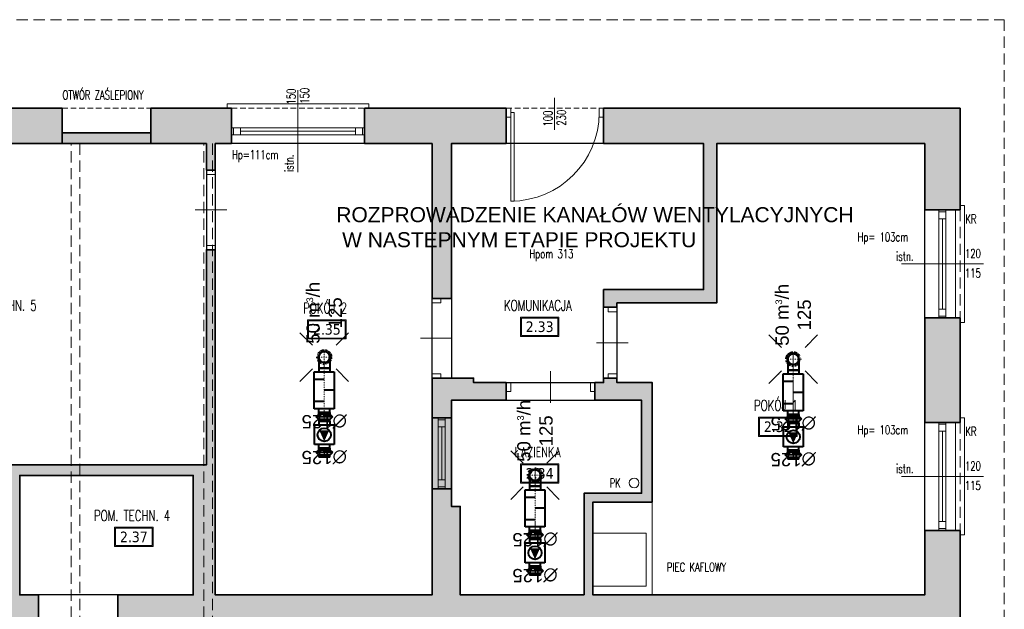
# Model space of a CAD drawing. Header units: millimetres. Extents: x 14400 to 93787, y -21104 to 39413.
# Tile 205 of 256: x 26585 to 27698, y 17554 to 18220. Entities that reach past the tile are written whole.
import ezdxf
from ezdxf.enums import TextEntityAlignment as Align

# ---------------------------------------------------------------- set-up
doc = ezdxf.new("R2010")
doc.units = ezdxf.units.MM
for name, pattern in [('DASHDOT', [25.4, 12.7, -6.35, 0, -6.35]), ('DASHED', [0.75, 0.5, -0.25]), ('HIDDEN', [9.525, 6.35, -3.175])]:
    doc.linetypes.add(name, pattern=pattern)
for name, color, linetype, lineweight in [('!MODUS_ARMATURA', 6, 'Continuous', 9), ('!MODUS_HATCH_ŚCIANA', 254, 'Continuous', 9), ('__MODUS_ŚCIANY', 2, 'Continuous', 35), ('Cienka', 3, 'Continuous', 9), ('Drzwi', 1, 'Continuous', 15), ('FL_WENTYLACJA', 7, 'Continuous', 50), ('FLUID-SW', 3, 'Continuous', 40), ('FLUID-SW-SYM', 7, 'Continuous', 0), ('FLUID-WYSW', 3, 'Continuous', 40), ('Okna', 3, 'Continuous', 13), ('Opis', 8, 'Continuous', 13), ('Opis_pom', 9, 'Continuous', 18), ('Widok', 1, 'Continuous', 15)]:
    doc.layers.add(name, color=color, linetype=linetype, lineweight=lineweight)
for name, color, linetype in [('FLUID-SW-150-ARRGR', 7, 'Continuous'), ('FLUID-WYSW-150-DIM', 7, 'Continuous'), ('FLUID-WYSW-SYM', 7, 'Continuous')]:
    doc.layers.add(name, color=color, linetype=linetype)
doc.styles.add('ARCHETYP', font='romans.shx', dxfattribs={"height": 15})
doc.styles.add('ARIAL', font='tahoma.ttf')
doc.styles.add('FDBES', font='arial.ttf')
doc.styles.get("Standard").update_dxf_attribs({"font": 'arial.ttf'})
doc.styles.add('TXT', font='simplex.shx', dxfattribs={"width": 0.8})
doc.linetypes.add('FENCELINE1', pattern='A,6.35,-2.54,[133,ltypeshp.shx,S=2.54,R=0,X=-2.54,Y=0],-2.54,25.4', length=36.83)
doc.dimstyles.new('FDBES', dxfattribs={"dimscale": 50, "dimtxt": 4, "dimasz": 2.5, "dimexe": 0.8, "dimexo": 2, "dimgap": 1, "dimtad": 1, "dimdsep": 46, "dimtxsty": 'FDBES', "dimcen": 2.5, "dimclrd": 4, "dimclre": 5, "dimadec": 0, "dimazin": 0, "dimtfac": 1, "dimtmove": 0, "dimatfit": 3, "dimfxl": 1, "dimarcsym": 0})

# ---------------------------------------------------------------- blocks, each defined once
blk = doc.blocks.new('*U541')
at = {"color": 0, "linetype": 'ByBlock', "lineweight": -2}
for p, q in [((-210, 112.5), (210, 112.5)), ((-210, -112.5), (-210, 112.5)), ((210, 112.5), (210, -112.5)), ((-250, 62.5), (-210, 62.5)), ((250, 62.5), (210, 62.5)), ((-250, -62.5), (-210, -62.5)), ((250, -62.5), (210, -62.5)), ((210, -112.5), (-210, -112.5))]:
    blk.add_line(p, q, dxfattribs=at)
at = {"linetype": 'Continuous'}
for p, q in [((0, 112.5), (0, 0)), ((-125, -112.5), (-125, 0)), ((125, -112.5), (125, 0))]:
    blk.add_line(p, q, dxfattribs=at)
at = {"linetype": 'Continuous', "lineweight": -2}
for p, q in [((-250, -62.5), (-250, 62.5)), ((250, 62.5), (250, -62.5))]:
    blk.add_line(p, q, dxfattribs=at)
at = {"layer": 'FLUID-SW-SYM', "linetype": 'DASHDOT'}
blk.add_line((-250, 0), (250, 0), dxfattribs=at)
blk = doc.blocks.new('*U544')
at = {"color": 0, "linetype": 'ByBlock', "lineweight": -2}
for p, q in [((-31.25, 62.5), (93.75, 62.5)), ((-31.25, -62.5), (93.75, -62.5))]:
    blk.add_line(p, q, dxfattribs=at)
at = {"linetype": 'Continuous', "lineweight": -2}
blk.add_line((93.75, 62.5), (93.75, -62.5), dxfattribs=at)
at = {"color": 0, "linetype": 'ByBlock', "lineweight": -2}
blk.add_ellipse((-31.25, 0), major_axis=(0, 62.5), ratio=1, start_param=0, end_param=3.14159265, dxfattribs=at)
at = {"linetype": 'DASHED'}
blk.add_ellipse((-31.25, 0), major_axis=(0, 62.5), ratio=1, start_param=3.14159265, end_param=6.28318531, dxfattribs=at)
at = {"layer": 'FLUID-SW-SYM', "linetype": 'DASHDOT'}
for p, q in [((-93.75, 0), (93.75, 0)), ((-31.25, -62.5), (-31.25, 62.5))]:
    blk.add_line(p, q, dxfattribs=at)
blk = doc.blocks.new('*U543')
at = {"linetype": 'DASHED'}
blk.add_circle((0, 0), 80, dxfattribs=at)
at = {"color": 0, "linetype": 'ByBlock', "lineweight": -2}
blk.add_circle((0, 0), 62.5, dxfattribs=at)
blk = doc.blocks.new('*U542')
at = {"color": 0, "linetype": 'ByBlock', "lineweight": -2}
blk.add_circle((0, 0), 62.5, dxfattribs=at)
blk = doc.blocks.new('*U540')
at = {"linetype": 'Continuous', "lineweight": -2}
for p, q in [((-50, -62.5), (-50, 62.5)), ((50, 62.5), (50, -62.5))]:
    blk.add_line(p, q, dxfattribs=at)
at = {"color": 0, "linetype": 'ByBlock', "lineweight": -2}
for p, q in [((-50, 62.5), (-30, 62.5)), ((-30, 62.5), (0, 92.5)), ((-30, 62.5), (-30, -62.5)), ((0, 92.5), (30, 62.5)), ((50, 62.5), (30, 62.5)), ((30, 62.5), (30, -62.5)), ((-30, -62.5), (-50, -62.5)), ((0, -92.5), (-30, -62.5)), ((30, -62.5), (0, -92.5)), ((30, -62.5), (50, -62.5))]:
    blk.add_line(p, q, dxfattribs=at)
at = {"linetype": 'Continuous'}
blk.add_line((0, 92.5), (0, -92.5), dxfattribs=at)
at = {"layer": 'FLUID-SW-SYM', "linetype": 'DASHDOT'}
blk.add_line((-50, 0), (50, 0), dxfattribs=at)
blk = doc.blocks.new('*U539')
at = {"color": 0, "linetype": 'ByBlock', "lineweight": -2}
for p, q in [((-112, 112), (112, 112)), ((-112, -112), (-112, 112)), ((112, 112), (112, -112)), ((-153, 62), (-112, 62)), ((152, 62), (112, 62)), ((-153, -62), (-112, -62)), ((152, -62), (112, -62)), ((112, -112), (-112, -112))]:
    blk.add_line(p, q, dxfattribs=at)
at = {"linetype": 'Continuous', "lineweight": -2}
for p, q in [((-153, -62), (-153, 62)), ((152, 62), (152, -62))]:
    blk.add_line(p, q, dxfattribs=at)
at = {"linetype": 'Continuous'}
blk.add_circle((0, 0), 75, dxfattribs=at)
blk.add_solid([(-50, 56), (75, 0), (-50, -56)], dxfattribs=at)
blk = doc.blocks.new('*U538')
at = {"linetype": 'Continuous', "lineweight": -2}
for p, q in [((-50, -62.5), (-50, 62.5)), ((50, 62.5), (50, -62.5))]:
    blk.add_line(p, q, dxfattribs=at)
at = {"color": 0, "linetype": 'ByBlock', "lineweight": -2}
for p, q in [((-50, 62.5), (-30, 62.5)), ((-30, 62.5), (0, 92.5)), ((-30, 62.5), (-30, -62.5)), ((0, 92.5), (30, 62.5)), ((50, 62.5), (30, 62.5)), ((30, 62.5), (30, -62.5)), ((-30, -62.5), (-50, -62.5)), ((0, -92.5), (-30, -62.5)), ((30, -62.5), (0, -92.5)), ((30, -62.5), (50, -62.5))]:
    blk.add_line(p, q, dxfattribs=at)
at = {"linetype": 'Continuous'}
blk.add_line((0, 92.5), (0, -92.5), dxfattribs=at)
at = {"layer": 'FLUID-WYSW-SYM', "linetype": 'DASHDOT'}
blk.add_line((-50, 0), (50, 0), dxfattribs=at)
blk = doc.blocks.new('*U549')
at = {"color": 0, "linetype": 'ByBlock', "lineweight": -2}
for p, q in [((-210, 112.5), (210, 112.5)), ((-210, -112.5), (-210, 112.5)), ((210, 112.5), (210, -112.5)), ((-250, 62.5), (-210, 62.5)), ((250, 62.5), (210, 62.5)), ((-250, -62.5), (-210, -62.5)), ((250, -62.5), (210, -62.5)), ((210, -112.5), (-210, -112.5))]:
    blk.add_line(p, q, dxfattribs=at)
at = {"linetype": 'Continuous'}
for p, q in [((0, 112.5), (0, 0)), ((-125, -112.5), (-125, 0)), ((125, -112.5), (125, 0))]:
    blk.add_line(p, q, dxfattribs=at)
at = {"linetype": 'Continuous', "lineweight": -2}
for p, q in [((-250, -62.5), (-250, 62.5)), ((250, 62.5), (250, -62.5))]:
    blk.add_line(p, q, dxfattribs=at)
at = {"layer": 'FLUID-SW-SYM', "linetype": 'DASHDOT'}
blk.add_line((-250, 0), (250, 0), dxfattribs=at)
blk = doc.blocks.new('*U552')
at = {"color": 0, "linetype": 'ByBlock', "lineweight": -2}
for p, q in [((-31.25, 62.5), (93.75, 62.5)), ((-31.25, -62.5), (93.75, -62.5))]:
    blk.add_line(p, q, dxfattribs=at)
at = {"linetype": 'Continuous', "lineweight": -2}
blk.add_line((93.75, 62.5), (93.75, -62.5), dxfattribs=at)
at = {"color": 0, "linetype": 'ByBlock', "lineweight": -2}
blk.add_ellipse((-31.25, 0), major_axis=(0, 62.5), ratio=1, start_param=0, end_param=3.14159265, dxfattribs=at)
at = {"linetype": 'DASHED'}
blk.add_ellipse((-31.25, 0), major_axis=(0, 62.5), ratio=1, start_param=3.14159265, end_param=6.28318531, dxfattribs=at)
at = {"layer": 'FLUID-SW-SYM', "linetype": 'DASHDOT'}
for p, q in [((-93.75, 0), (93.75, 0)), ((-31.25, -62.5), (-31.25, 62.5))]:
    blk.add_line(p, q, dxfattribs=at)
blk = doc.blocks.new('*U551')
at = {"linetype": 'DASHED'}
blk.add_circle((0, 0), 80, dxfattribs=at)
at = {"color": 0, "linetype": 'ByBlock', "lineweight": -2}
blk.add_circle((0, 0), 62.5, dxfattribs=at)
blk = doc.blocks.new('*U550')
at = {"color": 0, "linetype": 'ByBlock', "lineweight": -2}
blk.add_circle((0, 0), 62.5, dxfattribs=at)
blk = doc.blocks.new('*U548')
at = {"linetype": 'Continuous', "lineweight": -2}
for p, q in [((-50, -62.5), (-50, 62.5)), ((50, 62.5), (50, -62.5))]:
    blk.add_line(p, q, dxfattribs=at)
at = {"color": 0, "linetype": 'ByBlock', "lineweight": -2}
for p, q in [((-50, 62.5), (-30, 62.5)), ((-30, 62.5), (0, 92.5)), ((-30, 62.5), (-30, -62.5)), ((0, 92.5), (30, 62.5)), ((50, 62.5), (30, 62.5)), ((30, 62.5), (30, -62.5)), ((-30, -62.5), (-50, -62.5)), ((0, -92.5), (-30, -62.5)), ((30, -62.5), (0, -92.5)), ((30, -62.5), (50, -62.5))]:
    blk.add_line(p, q, dxfattribs=at)
at = {"linetype": 'Continuous'}
blk.add_line((0, 92.5), (0, -92.5), dxfattribs=at)
at = {"layer": 'FLUID-SW-SYM', "linetype": 'DASHDOT'}
blk.add_line((-50, 0), (50, 0), dxfattribs=at)
blk = doc.blocks.new('*U547')
at = {"color": 0, "linetype": 'ByBlock', "lineweight": -2}
for p, q in [((-112, 112), (112, 112)), ((-112, -112), (-112, 112)), ((112, 112), (112, -112)), ((-153, 62), (-112, 62)), ((152, 62), (112, 62)), ((-153, -62), (-112, -62)), ((152, -62), (112, -62)), ((112, -112), (-112, -112))]:
    blk.add_line(p, q, dxfattribs=at)
at = {"linetype": 'Continuous', "lineweight": -2}
for p, q in [((-153, -62), (-153, 62)), ((152, 62), (152, -62))]:
    blk.add_line(p, q, dxfattribs=at)
at = {"linetype": 'Continuous'}
blk.add_circle((0, 0), 75, dxfattribs=at)
blk.add_solid([(-50, 56), (75, 0), (-50, -56)], dxfattribs=at)
blk = doc.blocks.new('*U546')
at = {"linetype": 'Continuous', "lineweight": -2}
for p, q in [((-50, -62.5), (-50, 62.5)), ((50, 62.5), (50, -62.5))]:
    blk.add_line(p, q, dxfattribs=at)
at = {"color": 0, "linetype": 'ByBlock', "lineweight": -2}
for p, q in [((-50, 62.5), (-30, 62.5)), ((-30, 62.5), (0, 92.5)), ((-30, 62.5), (-30, -62.5)), ((0, 92.5), (30, 62.5)), ((50, 62.5), (30, 62.5)), ((30, 62.5), (30, -62.5)), ((-30, -62.5), (-50, -62.5)), ((0, -92.5), (-30, -62.5)), ((30, -62.5), (0, -92.5)), ((30, -62.5), (50, -62.5))]:
    blk.add_line(p, q, dxfattribs=at)
at = {"linetype": 'Continuous'}
blk.add_line((0, 92.5), (0, -92.5), dxfattribs=at)
at = {"layer": 'FLUID-WYSW-SYM', "linetype": 'DASHDOT'}
blk.add_line((-50, 0), (50, 0), dxfattribs=at)
blk = doc.blocks.new('*U557')
at = {"color": 0, "linetype": 'ByBlock', "lineweight": -2}
for p, q in [((-210, 112.5), (210, 112.5)), ((-210, -112.5), (-210, 112.5)), ((210, 112.5), (210, -112.5)), ((-250, 62.5), (-210, 62.5)), ((250, 62.5), (210, 62.5)), ((-250, -62.5), (-210, -62.5)), ((250, -62.5), (210, -62.5)), ((210, -112.5), (-210, -112.5))]:
    blk.add_line(p, q, dxfattribs=at)
at = {"linetype": 'Continuous'}
for p, q in [((0, 112.5), (0, 0)), ((-125, -112.5), (-125, 0)), ((125, -112.5), (125, 0))]:
    blk.add_line(p, q, dxfattribs=at)
at = {"linetype": 'Continuous', "lineweight": -2}
for p, q in [((-250, -62.5), (-250, 62.5)), ((250, 62.5), (250, -62.5))]:
    blk.add_line(p, q, dxfattribs=at)
at = {"layer": 'FLUID-SW-SYM', "linetype": 'DASHDOT'}
blk.add_line((-250, 0), (250, 0), dxfattribs=at)
blk = doc.blocks.new('*U560')
at = {"color": 0, "linetype": 'ByBlock', "lineweight": -2}
for p, q in [((-31.25, 62.5), (93.75, 62.5)), ((-31.25, -62.5), (93.75, -62.5))]:
    blk.add_line(p, q, dxfattribs=at)
at = {"linetype": 'Continuous', "lineweight": -2}
blk.add_line((93.75, 62.5), (93.75, -62.5), dxfattribs=at)
at = {"color": 0, "linetype": 'ByBlock', "lineweight": -2}
blk.add_ellipse((-31.25, 0), major_axis=(0, 62.5), ratio=1, start_param=0, end_param=3.14159265, dxfattribs=at)
at = {"linetype": 'DASHED'}
blk.add_ellipse((-31.25, 0), major_axis=(0, 62.5), ratio=1, start_param=3.14159265, end_param=6.28318531, dxfattribs=at)
at = {"layer": 'FLUID-SW-SYM', "linetype": 'DASHDOT'}
for p, q in [((-93.75, 0), (93.75, 0)), ((-31.25, -62.5), (-31.25, 62.5))]:
    blk.add_line(p, q, dxfattribs=at)
blk = doc.blocks.new('*U559')
at = {"linetype": 'DASHED'}
blk.add_circle((0, 0), 80, dxfattribs=at)
at = {"color": 0, "linetype": 'ByBlock', "lineweight": -2}
blk.add_circle((0, 0), 62.5, dxfattribs=at)
blk = doc.blocks.new('*U558')
at = {"color": 0, "linetype": 'ByBlock', "lineweight": -2}
blk.add_circle((0, 0), 62.5, dxfattribs=at)
blk = doc.blocks.new('*U556')
at = {"linetype": 'Continuous', "lineweight": -2}
for p, q in [((-50, -62.5), (-50, 62.5)), ((50, 62.5), (50, -62.5))]:
    blk.add_line(p, q, dxfattribs=at)
at = {"color": 0, "linetype": 'ByBlock', "lineweight": -2}
for p, q in [((-50, 62.5), (-30, 62.5)), ((-30, 62.5), (0, 92.5)), ((-30, 62.5), (-30, -62.5)), ((0, 92.5), (30, 62.5)), ((50, 62.5), (30, 62.5)), ((30, 62.5), (30, -62.5)), ((-30, -62.5), (-50, -62.5)), ((0, -92.5), (-30, -62.5)), ((30, -62.5), (0, -92.5)), ((30, -62.5), (50, -62.5))]:
    blk.add_line(p, q, dxfattribs=at)
at = {"linetype": 'Continuous'}
blk.add_line((0, 92.5), (0, -92.5), dxfattribs=at)
at = {"layer": 'FLUID-SW-SYM', "linetype": 'DASHDOT'}
blk.add_line((-50, 0), (50, 0), dxfattribs=at)
blk = doc.blocks.new('*U555')
at = {"color": 0, "linetype": 'ByBlock', "lineweight": -2}
for p, q in [((-112, 112), (112, 112)), ((-112, -112), (-112, 112)), ((112, 112), (112, -112)), ((-153, 62), (-112, 62)), ((152, 62), (112, 62)), ((-153, -62), (-112, -62)), ((152, -62), (112, -62)), ((112, -112), (-112, -112))]:
    blk.add_line(p, q, dxfattribs=at)
at = {"linetype": 'Continuous', "lineweight": -2}
for p, q in [((-153, -62), (-153, 62)), ((152, 62), (152, -62))]:
    blk.add_line(p, q, dxfattribs=at)
at = {"linetype": 'Continuous'}
blk.add_circle((0, 0), 75, dxfattribs=at)
blk.add_solid([(-50, 56), (75, 0), (-50, -56)], dxfattribs=at)
blk = doc.blocks.new('*U554')
at = {"linetype": 'Continuous', "lineweight": -2}
for p, q in [((-50, -62.5), (-50, 62.5)), ((50, 62.5), (50, -62.5))]:
    blk.add_line(p, q, dxfattribs=at)
at = {"color": 0, "linetype": 'ByBlock', "lineweight": -2}
for p, q in [((-50, 62.5), (-30, 62.5)), ((-30, 62.5), (0, 92.5)), ((-30, 62.5), (-30, -62.5)), ((0, 92.5), (30, 62.5)), ((50, 62.5), (30, 62.5)), ((30, 62.5), (30, -62.5)), ((-30, -62.5), (-50, -62.5)), ((0, -92.5), (-30, -62.5)), ((30, -62.5), (0, -92.5)), ((30, -62.5), (50, -62.5))]:
    blk.add_line(p, q, dxfattribs=at)
at = {"linetype": 'Continuous'}
blk.add_line((0, 92.5), (0, -92.5), dxfattribs=at)
at = {"layer": 'FLUID-WYSW-SYM', "linetype": 'DASHDOT'}
blk.add_line((-50, 0), (50, 0), dxfattribs=at)

msp = doc.modelspace()

# ---------------------------------------------------------------- hatches: boundary and pattern name
at = {"layer": '!MODUS_HATCH_ŚCIANA', "ltscale": 2}
h = msp.add_hatch(color=8, dxfattribs=at)
h.dxf.hatch_style = 1
h.paths.add_polyline_path([(26633.18233, 18120.36372), (26494.68233, 18120.36372), (26494.68233, 18080.36372), (26633.18233, 18080.36372)])
h = msp.add_hatch(color=8, dxfattribs=at)
h.dxf.hatch_style = 1
h.paths.add_polyline_path([(26824.68233, 18120.36372), (26733.18233, 18120.36372), (26733.18233, 18080.36372), (26796.18233, 18080.36372), (26796.18233, 18050.36372), (26806.18233, 18050.36372), (26806.18233, 18080.36372), (26824.68233, 18080.36372)])
h = msp.add_hatch(color=8, dxfattribs=at)
h.dxf.hatch_style = 1
h.paths.add_polyline_path([(27135.18233, 18120.36372), (26974.68233, 18120.36372), (26974.68233, 18080.36372), (27051.18233, 18080.36372), (27051.18233, 17905.36372), (27073.18233, 17905.36372), (27073.18233, 18080.36372), (27135.18233, 18080.36372)])
h = msp.add_hatch(color=8, dxfattribs=at)
h.dxf.hatch_style = 1
h.paths.add_polyline_path([(27648.18233, 18120.36372), (27245.18233, 18120.36372), (27245.18233, 18080.36372), (27358.18233, 18080.36372), (27358.18233, 17915.36372), (27245.18233, 17915.36372), (27245.18233, 17895.36372), (27260.18233, 17895.36372), (27260.18233, 17897.86372), (27260.18233, 17900.36372), (27373.18233, 17900.36372), (27373.18233, 18080.36372), (27608.18233, 18080.36372), (27608.18233, 18005.36372), (27648.18233, 18005.36372)])
h = msp.add_hatch(color=8, dxfattribs=at)
h.dxf.hatch_style = 1
h.paths.add_polyline_path([(26733.18233, 18092.36372), (26633.18233, 18092.36372), (26633.18233, 18080.36372), (26733.18233, 18080.36372)])
h = msp.add_hatch(color=8, dxfattribs=at)
h.dxf.hatch_style = 1
h.paths.add_polyline_path([(27648.18233, 17643.36372), (27608.18233, 17643.36372), (27608.18233, 17570.36372), (27233.18233, 17570.36372), (27233.18233, 17675.36372), (27300.18233, 17675.36372), (27300.18233, 17810.36372), (27260.18233, 17810.36372), (27260.18233, 17815.36372), (27245.18233, 17815.36372), (27245.18233, 17810.36372), (27235.18233, 17810.36372), (27235.18233, 17790.36372), (27288.18233, 17790.36372), (27288.18233, 17685.36372), (27223.18233, 17685.36372), (27223.18233, 17570.36372), (27083.18233, 17570.36372), (27083.18233, 17670.36372), (27073.18233, 17670.36372), (27073.18233, 17690.36372), (27051.18233, 17690.36372), (27051.18233, 17570.36372), (26806.18233, 17570.36372), (26806.18233, 17960.36372), (26796.18233, 17960.36372), (26796.18233, 17717.36372), (26570.18233, 17717.36372), (26570.18233, 17570.36372), (26453.18233, 17570.36372), (26453.18233, 17540.36372), (26606.18233, 17540.36372), (26606.18233, 17570.36372), (26585.18233, 17570.36372), (26585.18233, 17705.36372), (26781.18233, 17705.36372), (26781.18233, 17570.36372), (26696.18233, 17570.36372), (26696.18233, 17540.36372), (27608.18233, 17540.36372), (27608.18233, 17515.36372), (27648.18233, 17515.36372)])
h = msp.add_hatch(color=8, dxfattribs=at)
h.dxf.hatch_style = 1
h.paths.add_polyline_path([(27648.18233, 17883.36372), (27608.18233, 17883.36372), (27608.18233, 17765.36372), (27648.18233, 17765.36372)])
h = msp.add_hatch(color=8, dxfattribs=at)
h.dxf.hatch_style = 1
h.paths.add_polyline_path([(27135.18233, 17810.36372), (27098.18233, 17810.36372), (27098.18233, 17815.36372), (27051.18233, 17815.36372), (27051.18233, 17770.36372), (27073.18233, 17770.36372), (27073.18233, 17790.36372), (27135.18233, 17790.36372)])
h = msp.add_hatch(color=8, dxfattribs=at)
h.dxf.hatch_style = 1
h.paths.add_polyline_path([(27073.18233, 17770.36372), (27051.18233, 17770.36372), (27051.18233, 17690.36372), (27073.18233, 17690.36372)])

# ---------------------------------------------------------------- linework, layer by layer
at = {"layer": '!MODUS_ARMATURA', "color": 8}
msp.add_circle((27279.67711, 17696.99308), 5.5, dxfattribs=at)
at = {"layer": '__MODUS_ŚCIANY', "color": 8}
for points in [[(26494.68233, 18120.36372), (26633.18233, 18120.36372)], [(26633.18233, 18120.36372), (26633.18233, 18080.36372)], [(26733.18233, 18120.36372), (26733.18233, 18080.36372)], [(26733.18233, 18120.36372), (26824.68233, 18120.36372)], [(26824.68233, 18120.36372), (26824.68233, 18080.36372)], [(26824.68233, 18080.36372), (26824.68233, 18120.36372)], [(26974.68233, 18120.36372), (27135.18233, 18120.36372)], [(26974.68233, 18120.36372), (26974.68233, 18080.36372)], [(27135.18233, 18120.36372), (27135.18233, 18080.36372)], [(27135.18233, 18120.36372), (27135.18233, 18110.36372)], [(27245.18233, 18120.36372), (27648.18233, 18120.36372)], [(27245.18233, 18080.36372), (27245.18233, 18120.36372)], [(27648.18233, 18005.36372), (27648.18233, 18120.36372)], [(26633.18233, 18092.36372), (26733.18233, 18092.36372)], [(26494.68233, 18080.36372), (26633.18233, 18080.36372)], [(26633.18233, 18080.36372), (26733.18233, 18080.36372)], [(26733.18233, 18080.36372), (26796.18233, 18080.36372)], [(26824.68233, 18080.36372), (26806.18233, 18080.36372), (26806.18233, 18050.36372), (26796.18233, 18050.36372), (26796.18233, 18080.36372)], [(27051.18233, 18080.36372), (26974.68233, 18080.36372)], [(27135.18233, 18080.36372), (27073.18233, 18080.36372), (27073.18233, 17905.36372), (27051.18233, 17905.36372), (27051.18233, 18080.36372)], [(27078.18233, 18080.36372), (27073.18233, 18080.36372)], [(27245.18233, 17895.36372), (27245.18233, 17915.36372), (27358.18233, 17915.36372), (27358.18233, 18080.36372), (27245.18233, 18080.36372)], [(27608.18233, 18080.36372), (27373.18233, 18080.36372), (27373.18233, 17900.36372), (27260.18233, 17900.36372), (27260.18233, 17895.36372)], [(27608.18233, 18005.36372), (27608.18233, 18080.36372)], [(27608.18233, 18005.36372), (27648.18233, 18005.36372)], [(27648.18233, 18005.36372), (27608.18233, 18005.36372)], [(27648.18233, 18005.36372), (27608.18233, 18005.36372)], [(26570.18233, 17570.36372), (26570.18233, 17717.36372), (26796.18233, 17717.36372), (26796.18233, 17960.36372), (26806.18233, 17960.36372), (26806.18233, 17570.36372), (27051.18233, 17570.36372), (27051.18233, 17815.36372), (27098.18233, 17815.36372), (27098.18233, 17810.36372), (27135.18233, 17810.36372), (27135.18233, 17790.36372), (27073.18233, 17790.36372), (27073.18233, 17670.36372), (27083.18233, 17670.36372), (27083.18233, 17570.36372), (27223.18233, 17570.36372)], [(27245.18233, 17895.36372), (27260.18233, 17895.36372)], [(27608.18233, 17765.36372), (27608.18233, 17883.36372)], [(27648.18233, 17883.36372), (27608.18233, 17883.36372)], [(27648.18233, 17765.36372), (27648.18233, 17883.36372)], [(27223.18233, 17570.36372), (27223.18233, 17685.36372), (27288.18233, 17685.36372), (27288.18233, 17790.36372), (27235.18233, 17790.36372), (27235.18233, 17810.36372), (27245.18233, 17810.36372), (27245.18233, 17815.36372)], [(27260.18233, 17815.36372), (27260.18233, 17810.36372), (27300.18233, 17810.36372), (27300.18233, 17675.36372), (27233.18233, 17675.36372), (27233.18233, 17570.36372), (27608.18233, 17570.36372), (27608.18233, 17643.36372)], [(27245.18233, 17815.36372), (27260.18233, 17815.36372)], [(27073.18233, 17770.36372), (27051.18233, 17770.36372)], [(27608.18233, 17765.36372), (27648.18233, 17765.36372)], [(27648.18233, 17765.36372), (27608.18233, 17765.36372)], [(27648.18233, 17765.36372), (27608.18233, 17765.36372)], [(26606.18233, 17540.36372), (26606.18233, 17570.36372), (26585.18233, 17570.36372), (26585.18233, 17705.36372), (26781.18233, 17705.36372), (26781.18233, 17570.36372), (26696.18233, 17570.36372), (26696.18233, 17540.36372), (27608.18233, 17540.36372)], [(27073.18233, 17690.36372), (27051.18233, 17690.36372)], [(27648.18233, 17643.36372), (27608.18233, 17643.36372)], [(27648.18233, 17515.36372), (27648.18233, 17643.36372)], [(27233.18233, 17570.36372), (27235.18233, 17570.36372)]]:
    msp.add_lwpolyline(points, dxfattribs=at)
at = {"layer": 'Cienka', "color": 8, "linetype": 'HIDDEN', "ltscale": 2}
for points in [[(26643.09987, 17030.36372), (26643.18233, 18080.36372)], [(26653.18233, 18080.36372), (26653.18233, 17030.36372)], [(26793.09987, 17030.36372), (26793.18233, 18080.36372)], [(26803.18233, 18080.36372), (26803.18233, 17030.36372)]]:
    msp.add_lwpolyline(points, dxfattribs=at)
at = {"layer": 'DEFPOINTS', "color": 8}
for points in [[(26324.18233, 18080.36372), (26796.18233, 18080.36372), (26796.18233, 17717.36372), (26570.18233, 17717.36372), (26570.18233, 17570.36372), (26324.18233, 17570.36372), (26324.18233, 18080.36372)], [(27073.18233, 18080.36372), (27073.18233, 17815.36372), (27098.18233, 17815.36372), (27098.18233, 17810.36372), (27245.18233, 17810.36372), (27245.18233, 17915.36372), (27358.18233, 17915.36372), (27358.18233, 18080.36372), (27073.18233, 18080.36372)], [(27373.18233, 18080.36372), (27373.18233, 17900.36372), (27260.18233, 17900.36372), (27260.18233, 17810.36372), (27300.18233, 17810.36372), (27300.18233, 17675.36372), (27233.18233, 17675.36372), (27233.18233, 17570.36372), (27608.18233, 17570.36372), (27608.18233, 18080.36372), (27373.18233, 18080.36372)], [(27073.18233, 17790.36372), (27288.18233, 17790.36372), (27288.18233, 17685.36372), (27223.18233, 17685.36372), (27223.18233, 17570.36372), (27083.18233, 17570.36372), (27083.18233, 17670.36372), (27073.18233, 17670.36372), (27073.18233, 17790.36372)]]:
    msp.add_lwpolyline(points, dxfattribs=at)
for points in [[(26806.18233, 17570.36372), (27051.18233, 17570.36372), (27051.18233, 18080.36372), (26806.18233, 18080.36372)], [(26585.18233, 17705.36372), (26781.18233, 17705.36372), (26781.18233, 17570.36372), (26585.18233, 17570.36372)]]:
    msp.add_lwpolyline(points, close=True, dxfattribs=at)
at = {"layer": 'Drzwi', "color": 8}
for points in [[(27189.81072, 18131.89915), (27189.81072, 18096.07581)], [(26783.27066, 18005.36372), (26819.094, 18005.36372)], [(27038.27066, 17860.36372), (27074.094, 17860.36372)], [(27237.27066, 17855.36372), (27273.094, 17855.36372)], [(27185.18233, 17787.45205), (27185.18233, 17823.27539)]]:
    msp.add_lwpolyline(points, dxfattribs=at)
for points in [[(27140.18233, 18120.36372), (27140.18233, 18110.36372), (27135.18233, 18110.36372), (27135.18233, 18120.36372)], [(27144.18233, 18015.36372), (27144.18233, 18115.36372), (27140.18233, 18115.36372), (27140.18233, 18015.36372)], [(27245.18233, 18120.36372), (27245.18233, 18110.36372), (27240.18233, 18110.36372), (27240.18233, 18120.36372)], [(26796.18233, 18050.36372), (26806.18233, 18050.36372), (26806.18233, 18045.36372), (26796.18233, 18045.36372)], [(26796.18233, 17965.36372), (26806.18233, 17965.36372), (26806.18233, 17960.36372), (26796.18233, 17960.36372)], [(27051.18233, 17905.36372), (27061.18233, 17905.36372), (27061.18233, 17900.36372), (27051.18233, 17900.36372)], [(27250.18233, 17895.36372), (27260.18233, 17895.36372), (27260.18233, 17890.36372), (27250.18233, 17890.36372)], [(27051.18233, 17820.36372), (27061.18233, 17820.36372), (27061.18233, 17815.36372), (27051.18233, 17815.36372)], [(27135.18233, 17800.36372), (27135.18233, 17810.36372), (27140.18233, 17810.36372), (27140.18233, 17800.36372)], [(27230.18233, 17800.36372), (27230.18233, 17810.36372), (27235.18233, 17810.36372), (27235.18233, 17800.36372)], [(27250.18233, 17820.36372), (27260.18233, 17820.36372), (27260.18233, 17815.36372), (27250.18233, 17815.36372)]]:
    msp.add_lwpolyline(points, close=True, dxfattribs=at)
msp.add_arc((27140.18233, 18115.36372), 100, 270, 0, dxfattribs=at)
at = {"layer": 'Okna', "color": 8}
for points in [[(26899.68233, 18140.67241), (26899.68233, 18048.05503)], [(27674.49102, 17944.36372), (27581.87364, 17944.36372)], [(27674.49102, 17704.36372), (27581.87364, 17704.36372)]]:
    msp.add_lwpolyline(points, dxfattribs=at)
at = {"layer": 'Okna', "color": 8, "ltscale": 2}
for points in [[(26824.68233, 18098.36372), (26974.68233, 18098.36372)], [(26824.68233, 18090.36372), (26974.68233, 18090.36372)], [(26834.68233, 18094.36372), (26964.68233, 18094.36372)], [(27624.18233, 18005.36372), (27624.18233, 17883.36372)], [(27632.18233, 18005.36372), (27632.18233, 17883.36372)], [(27628.18233, 17995.36372), (27628.18233, 17893.36372)], [(27058.18233, 17770.36372), (27058.18233, 17690.36372)], [(27066.18233, 17770.36372), (27066.18233, 17690.36372)], [(27062.18233, 17760.36372), (27062.18233, 17700.36372)], [(27624.18233, 17765.36372), (27624.18233, 17643.36372)], [(27628.18233, 17755.36372), (27628.18233, 17653.36372)], [(27632.18233, 17765.36372), (27632.18233, 17643.36372)]]:
    msp.add_lwpolyline(points, dxfattribs=at)
for points in [[(26826.68233, 18098.36372), (26834.68233, 18098.36372), (26834.68233, 18090.36372), (26826.68233, 18090.36372)], [(26964.68233, 18098.36372), (26972.68233, 18098.36372), (26972.68233, 18090.36372), (26964.68233, 18090.36372)], [(27624.18233, 18003.36372), (27632.18233, 18003.36372), (27632.18233, 17995.36372), (27624.18233, 17995.36372)], [(27624.18233, 17893.36372), (27632.18233, 17893.36372), (27632.18233, 17885.36372), (27624.18233, 17885.36372)], [(27058.18233, 17768.36372), (27066.18233, 17768.36372), (27066.18233, 17760.36372), (27058.18233, 17760.36372)], [(27624.18233, 17763.36372), (27632.18233, 17763.36372), (27632.18233, 17755.36372), (27624.18233, 17755.36372)], [(27058.18233, 17692.36372), (27066.18233, 17692.36372), (27066.18233, 17700.36372), (27058.18233, 17700.36372)], [(27624.18233, 17653.36372), (27632.18233, 17653.36372), (27632.18233, 17645.36372), (27624.18233, 17645.36372)]]:
    msp.add_lwpolyline(points, close=True, dxfattribs=at)
at = {"layer": 'Opis_pom', "color": 8, "ltscale": 0.7}
for points in [[(26910.52946, 17859.6042), (26954.04946, 17859.6042), (26954.04946, 17881.3642), (26910.52946, 17881.3642)], [(26911.61746, 17860.6922), (26952.96146, 17860.6922), (26952.96146, 17880.2762), (26911.61746, 17880.2762)], [(27151.13205, 17862.59158), (27194.65205, 17862.59158), (27194.65205, 17884.35158), (27151.13205, 17884.35158)], [(27152.22005, 17863.67958), (27193.56405, 17863.67958), (27193.56405, 17883.26358), (27152.22005, 17883.26358)], [(27420.32857, 17749.56863), (27463.84857, 17749.56863), (27463.84857, 17771.32863), (27420.32857, 17771.32863)], [(27421.41657, 17750.65663), (27462.76057, 17750.65663), (27462.76057, 17770.24063), (27421.41657, 17770.24063)], [(27151.13205, 17696.7937), (27194.65205, 17696.7937), (27194.65205, 17718.5537), (27151.13205, 17718.5537)], [(27152.22005, 17697.8817), (27193.56405, 17697.8817), (27193.56405, 17717.4657), (27152.22005, 17717.4657)], [(26692.34328, 17625.09725), (26735.86328, 17625.09725), (26735.86328, 17646.85725), (26692.34328, 17646.85725)], [(26693.43128, 17626.18525), (26734.77528, 17626.18525), (26734.77528, 17645.76925), (26693.43128, 17645.76925)]]:
    msp.add_lwpolyline(points, close=True, dxfattribs=at)
at = {"layer": 'Widok', "color": 8, "linetype": 'HIDDEN', "ltscale": 2}
for points in [[(25267.18233, 17965.36372), (25267.18233, 18220.36372), (27698.18233, 18220.36372), (27698.18233, 16840.36372)], [(27648.18233, 18005.36372), (27648.18233, 17883.36372)], [(27648.18233, 17765.36372), (27648.18233, 17643.36372)]]:
    msp.add_lwpolyline(points, dxfattribs=at)
at = {"layer": 'Widok', "color": 8}
for points in [[(26824.68233, 18120.36372), (26819.68233, 18120.36372), (26819.68233, 18125.36372), (26979.68233, 18125.36372), (26979.68233, 18120.36372), (26974.68233, 18120.36372)], [(26824.68233, 18080.36372), (26974.68233, 18080.36372)], [(27608.18233, 18005.36372), (27608.18233, 17883.36372)], [(27648.18233, 18005.36372), (27648.18233, 18010.36372), (27653.18233, 18010.36372), (27653.18233, 17878.36372), (27648.18233, 17878.36372), (27648.18233, 17883.36372)], [(27648.18233, 17765.36372), (27648.18233, 17770.36372), (27653.18233, 17770.36372), (27653.18233, 17638.36372), (27648.18233, 17638.36372), (27648.18233, 17643.36372)], [(27608.18233, 17765.36372), (27608.18233, 17643.36372)], [(27300.18233, 17675.36372), (27300.18233, 17570.36372)]]:
    msp.add_lwpolyline(points, dxfattribs=at)
at = {"layer": 'Widok', "color": 8, "linetype": 'HIDDEN'}
for points in [[(26633.18233, 18120.36372), (26733.18233, 18120.36372)], [(26824.68233, 18120.36372), (26974.68233, 18120.36372)], [(27135.18233, 18120.36372), (27245.18233, 18120.36372)], [(27245.18233, 18080.36372), (27135.18233, 18080.36372)], [(27051.18233, 17905.36372), (27051.18233, 17815.36372)], [(27073.18233, 17905.36372), (27073.18233, 17815.36372)], [(27245.18233, 17895.36372), (27245.18233, 17815.36372)], [(27260.18233, 17897.86372), (27260.18233, 17815.36372)], [(27135.18233, 17810.36372), (27235.18233, 17810.36372)], [(27235.18233, 17790.36372), (27135.18233, 17790.36372)]]:
    msp.add_lwpolyline(points, dxfattribs=at)
at = {"layer": 'Widok', "color": 8, "linetype": 'FENCELINE1'}
for points in [[(27643.18233, 18005.36372), (27643.18233, 17883.36372)], [(27643.18233, 17765.36372), (27643.18233, 17643.36372)]]:
    msp.add_lwpolyline(points, dxfattribs=at)
at = {"layer": 'Widok', "color": 8}
msp.add_lwpolyline([(27233.18233, 17640.36372), (27293.18233, 17640.36372), (27293.18233, 17580.36372), (27233.18233, 17580.36372)], close=True, dxfattribs=at)

# ---------------------------------------------------------------- block references
at = {"layer": 'FLUID-SW', "linetype": 'Continuous'}
for name, p, xscale, yscale, zscale, rotation in [('*U559', (26929.37607, 17839.15131), 0.1000000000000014, 0.1000000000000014, 0.1000000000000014, 90), ('*U560', (26929.37607, 17836.02631), 0.09999999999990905, 0.09999999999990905, 0.09999999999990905, 270.0000000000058), ('*U558', (26929.37607, 17839.15131), 0.09999999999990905, 0.09999999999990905, 0.09999999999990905, 90), ('*U543', (27459.60408, 17836.80852), 0.1000000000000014, 0.1000000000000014, 0.1000000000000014, 90), ('*U544', (27459.60408, 17833.68352), 0.09999999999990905, 0.09999999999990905, 0.09999999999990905, 270.0000000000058), ('*U542', (27459.60408, 17836.80852), 0.09999999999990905, 0.09999999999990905, 0.09999999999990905, 90), ('*U557', (26929.37607, 17801.65131, 0), 0.1000000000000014, 0.1000000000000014, 0.1000000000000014, 270.0000000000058), ('*U541', (27459.60408, 17799.30852, 0), 0.1000000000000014, 0.1000000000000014, 0.1000000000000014, 270.0000000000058), ('*U556', (26929.37607, 17771.65131), 0.1000000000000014, 0.1000000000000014, 0.1000000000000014, 270.0000000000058), ('*U540', (27459.60408, 17769.30852), 0.1000000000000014, 0.1000000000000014, 0.1000000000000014, 270.0000000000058), ('*U551', (27167.63567, 17705.77841), 0.1000000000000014, 0.1000000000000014, 0.1000000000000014, 90), ('*U552', (27167.63567, 17702.65341), 0.09999999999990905, 0.09999999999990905, 0.09999999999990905, 270.0000000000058), ('*U550', (27167.63567, 17705.77841), 0.09999999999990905, 0.09999999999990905, 0.09999999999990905, 90), ('*U549', (27167.63567, 17668.27841, 0), 0.1000000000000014, 0.1000000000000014, 0.1000000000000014, 270.0000000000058), ('*U548', (27167.63567, 17638.27841), 0.1000000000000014, 0.1000000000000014, 0.1000000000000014, 270.0000000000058)]:
    msp.add_blockref(name, p, dxfattribs=dict(at, xscale=xscale, yscale=yscale, zscale=zscale, rotation=rotation))
at = {"layer": 'FLUID-WYSW', "linetype": 'Continuous', "xscale": 0.1, "yscale": 0.1, "zscale": 0.1, "rotation": 270.0000000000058}
for name, p in [('*U555', (26929.37607, 17751.40131)), ('*U539', (27459.60408, 17749.05852)), ('*U554', (26929.37607, 17731.15131)), ('*U538', (27459.60408, 17728.80852)), ('*U547', (27167.63567, 17618.02841)), ('*U546', (27167.63567, 17597.77841))]:
    msp.add_blockref(name, p, dxfattribs=at)

# ---------------------------------------------------------------- texts
at = {"layer": 'FL_WENTYLACJA', "color": 1, "insert": (26942.98507, 18008.5619), "char_height": 16.9704378, "attachment_point": 1}
msp.add_mtext_dynamic_manual_height_columns('ROZPROWADZENIE KANAŁÓW WENTYLACYJNYCH\\P W NASTEPNYM ETAPIE PROJEKTU', width=5584.7583812, gutter_width=84.85219, heights=[0], dxfattribs=at)
at = {"layer": 'FLUID-SW-150-ARRGR', "char_height": 15, "attachment_point": 5, "rotation": 90, "style": 'FDBES'}
for insert in [(26929.37607, 17889.19991), (27459.60408, 17886.85712), (27167.63567, 17755.82701)]:
    msp.add_mtext('50 m{\\A2;\\H0.5x;3}/h\\P125', dxfattribs=dict(at, insert=insert))
at = {"layer": 'FLUID-WYSW-150-DIM', "char_height": 15, "attachment_point": 5, "rotation": 180, "style": 'FDBES'}
for insert in [(26929.37607, 17766.65131), (27459.60408, 17764.30852), (26929.37607, 17726.15131), (27459.60408, 17723.80852), (27167.63567, 17633.27841), (27167.63567, 17592.77841)]:
    msp.add_mtext('∅125\\P', dxfattribs=dict(at, insert=insert))
at = {"layer": 'Opis', "color": 8, "style": 'ARCHETYP', "width": 0.7}
for s, rotation, p in [('OTWÓR ZAŚLEPIONY', 0.00000004, (26633.46942, 18130.28184)), ('150', 90, (26896.8787, 18124.56946)), ('150', 90, (26912.18074, 18125.36372)), ('100', 89.68184326, (27187.19408, 18099.66541)), ('230', 89.68184326, (27202.41041, 18100.59627)), ('Hp=111cm', 0.00000004, (26825.04364, 18062.90153)), ('istn.', 90, (26894.61345, 18048.32928)), ('KR', 0.00000004, (27654.11426, 17990.18312)), ('Hp= 103cm', 0.00000004, (27532.29583, 17969.90153)), ('Hpom 313', 0.00000004, (27161.2584, 17950.89556)), ('Hp= 103cm', 0.00000004, (27532.29583, 17751.95696)), ('KR', 0.00000004, (27654.11426, 17750.18312)), ('PK', 0.00000004, (27251.9811, 17691.95905)), ('PIEC KAFLOWY', 0.00000004, (27316.71776, 17596.77855))]:
    msp.add_text(s, height=10, rotation=rotation, dxfattribs=at).set_placement(p)
for s, p in [('istn.', (27575.90076, 17948.07751)), ('120', (27653.71073, 17951.16428)), ('115', (27653.6152, 17929.06665)), ('120', (27653.71073, 17711.16428)), ('istn.', (27575.90076, 17708.07751)), ('115', (27653.6152, 17689.06665))]:
    msp.add_text(s, height=10, dxfattribs=at).set_placement(p)
at = {"layer": 'Opis_pom', "color": 8, "ltscale": 0.7, "style": 'TXT', "width": 0.7}
for s, p in [('POM. TECHN. 5', (26561.14286, 17891.54461)), ('POKÓJ 2', (26930.26598, 17888.55723)), ('KOMUNIKACJA', (27170.86857, 17891.54461)), ('POKÓJ 1', (27440.06509, 17778.52166)), ('ŁAZIENKA', (27170.86857, 17725.74672)), ('POM. TECHN. 4', (26712.07981, 17654.05028))]:
    msp.add_text(s, height=12, dxfattribs=at).set_placement(p, align=Align.CENTER)
at = {"layer": 'Opis_pom', "color": 8, "ltscale": 0.7, "style": 'ARIAL'}
for tag, p in [('2.33', (27172.89205, 17873.47158)), ('2.35', (26932.28946, 17870.4842)), ('2.32', (27442.08857, 17760.44863)), ('2.34', (27172.89205, 17707.6737)), ('2.37', (26714.10328, 17635.97725))]:
    msp.add_attdef(tag, text='', height=11.968, dxfattribs=at).set_placement(p, align=Align.MIDDLE_CENTER)

# ---------------------------------------------------------------- leaders
at = {"layer": 'FLUID-SW-150-ARRGR'}
for points in [[(26916.055, 17852.47238), (26901.91286, 17866.61451)], [(26942.69713, 17852.47238), (26956.83927, 17866.61451)], [(27446.28301, 17850.12959), (27432.14088, 17864.27172)], [(27472.92515, 17850.12959), (27487.06729, 17864.27172)], [(26916.055, 17825.83024), (26901.91286, 17811.68811)], [(26942.69713, 17825.83024), (26956.83927, 17811.68811)], [(27446.28301, 17823.48745), (27432.14088, 17809.34531)], [(27472.92515, 17823.48745), (27487.06729, 17809.34531)], [(27154.3146, 17719.09948), (27140.17246, 17733.24162)], [(27180.95673, 17719.09948), (27195.09887, 17733.24162)], [(27154.3146, 17692.45734), (27140.17246, 17678.31521)], [(27180.95673, 17692.45734), (27195.09887, 17678.31521)]]:
    msp.add_leader(points, dimstyle='FDBES', override={"dimscale": 2, "dimclrd": 256}, dxfattribs=at)

doc.saveas('drawing.dxf')
